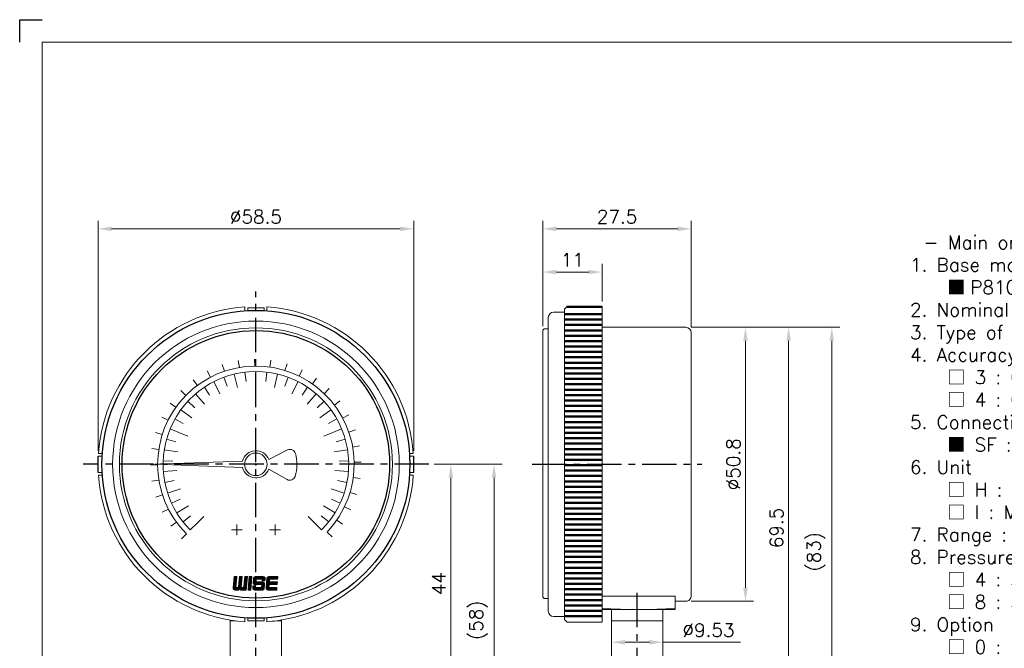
# Model space of a CAD drawing. Extents: x 14 to 311, y -13 to 197.
# Tile 2 of 3: x 14 to 196, y 81 to 197. Entities that reach past the tile are written whole.
import ezdxf

# ---------------------------------------------------------------- set-up
doc = ezdxf.new("R2010")
doc.units = 0
doc.header["$LTSCALE"] = 17
doc.header["$MEASUREMENT"] = 0
doc.header["$PDMODE"] = 1
doc.linetypes.add('CENTER', pattern=[2, 1.25, -0.25, 0.25, -0.25])
doc.linetypes.add('DASHEDX2', pattern=[1.5, 1, -0.5])
doc.layers.get('0').update_dxf_attribs({"linetype": 'DASHEDX2', "lineweight": 18})
doc.layers.get('DEFPOINTS').update_dxf_attribs({"linetype": 'CONTINUOUS', "lineweight": 18})
for name, color, linetype, lineweight in [('4', 4, 'CONTINUOUS', 30), ('DIM', 7, 'CONTINUOUS', 18), ('SS100', 7, 'CONTINUOUS', 18)]:
    doc.layers.add(name, color=color, linetype=linetype, lineweight=lineweight)
doc.styles.add('ROMANS', font='ROMANS.shx', dxfattribs={"bigfont": 'whgtxt.shx'})
doc.dimstyles.new('1', dxfattribs={"dimtxt": 2.5, "dimasz": 2.5, "dimexe": 1.5, "dimexo": 1, "dimgap": 1, "dimtad": 1, "dimdsep": 46, "dimtxsty": 'ROMANS', "dimcen": 2.5, "dimclrd": 7, "dimclre": 7, "dimclrt": 3, "dimadec": 1, "dimazin": 2, "dimtfac": 1, "dimtmove": 0, "dimatfit": 3, "dimfxl": 1, "dimlwd": 18, "dimlwe": 18, "dimarcsym": 0})

# ---------------------------------------------------------------- blocks, each defined once
blk = doc.blocks.new('11')
at = {"color": 0}
for p, q in [((100.95, 253.03), (100.74, 254.3)), ((103.75, 253.29), (103.74, 254.57)), ((106.55, 253.1), (106.74, 254.38)), ((98.23, 252.35), (97.82, 253.57)), ((109.3, 252.49), (109.68, 253.71)), ((111.91, 251.45), (112.47, 252.6)), ((93.26, 249.75), (92.5, 250.79)), ((95.64, 251.25), (95.05, 252.39)), ((114.32, 250.02), (115.06, 251.07)), ((116.49, 248.23), (117.38, 249.15)), ((91.14, 247.91), (90.23, 248.81)), ((89.33, 245.76), (88.29, 246.51)), ((118.35, 246.12), (119.38, 246.9)), ((87.88, 243.35), (86.73, 243.93)), ((119.86, 243.75), (121, 244.36)), ((86.82, 240.75), (85.6, 241.14)), ((120.99, 241.18), (122.2, 241.6)), ((86.18, 238.02), (84.91, 238.21)), ((121.69, 238.46), (122.96, 238.69)), ((85.98, 235.21), (84.69, 235.21)), ((121.97, 235.66), (123.26, 235.69)), ((121.81, 232.86), (123.08, 232.69)), ((86.21, 232.41), (84.94, 232.21)), ((86.87, 229.68), (85.65, 229.28)), ((121.22, 230.11), (122.45, 229.74)), ((120.2, 227.49), (121.36, 226.94)), ((87.95, 227.09), (86.81, 226.51)), ((89.42, 224.7), (88.38, 223.94)), ((118.79, 225.06), (119.85, 224.33)), ((91.25, 222.56), (90.34, 221.65)), ((117.02, 222.88), (117.95, 222))]:
    blk.add_line(p, q, dxfattribs=at)
blk.add_arc((103.98, 235.29), 18, 316.4299, 225, dxfattribs=at)
blk = doc.blocks.new('*D6')
at = {"layer": '4', "color": 7, "lineweight": 18, "transparency": 16777216}
for p, q in [((138.11, 140.4), (149.68, 140.4)), ((148.18, 137.9), (148.18, 92.1)), ((138.11, 89.6), (149.68, 89.6))]:
    blk.add_line(p, q, dxfattribs=at)
at = {"layer": '4', "color": 7, "lineweight": -3, "transparency": 16777216}
for points in [[(147.76, 137.9), (148.59, 137.9), (148.18, 140.4)], [(147.76, 92.1), (148.59, 92.1), (148.18, 89.6)]]:
    blk.add_solid(points, dxfattribs=at)
at = {"layer": 'DEFPOINTS', "color": 0, "lineweight": -3, "transparency": 16777216}
for p in [(137.11, 140.4), (137.11, 89.6), (148.18, 89.6)]:
    blk.add_point(p, dxfattribs=at)
at = {"layer": '4', "color": 3, "lineweight": -3, "transparency": 16777216, "insert": (145.93, 115), "char_height": 2.5, "attachment_point": 5, "rotation": 90, "style": 'ROMANS'}
blk.add_mtext('%%C50.8', dxfattribs=at)
blk = doc.blocks.new('*D7')
at = {"layer": '4', "color": 7, "lineweight": 18, "transparency": 16777216}
for p, q in [((138.11, 140.4), (157.68, 140.4)), ((156.18, 137.9), (156.18, 73.3)), ((133.11, 70.8), (157.68, 70.8))]:
    blk.add_line(p, q, dxfattribs=at)
at = {"layer": '4', "color": 7, "lineweight": -3, "transparency": 16777216}
for points in [[(155.76, 137.9), (156.59, 137.9), (156.18, 140.4)], [(155.76, 73.3), (156.59, 73.3), (156.18, 70.8)]]:
    blk.add_solid(points, dxfattribs=at)
at = {"layer": 'DEFPOINTS', "color": 0, "lineweight": -3, "transparency": 16777216}
for p in [(137.11, 140.4), (132.11, 70.8), (156.18, 70.8)]:
    blk.add_point(p, dxfattribs=at)
at = {"layer": '4', "color": 3, "lineweight": -3, "transparency": 16777216, "insert": (153.93, 103.2), "char_height": 2.5, "attachment_point": 5, "rotation": 90, "style": 'ROMANS'}
blk.add_mtext('69.5', dxfattribs=at)
blk = doc.blocks.new('*D8')
at = {"layer": '4', "color": 7, "lineweight": 18, "transparency": 16777216}
for p, q in [((110.61, 140.62), (110.61, 152.15)), ((121.61, 145.19), (121.61, 152.15)), ((113.11, 150.65), (119.11, 150.65))]:
    blk.add_line(p, q, dxfattribs=at)
at = {"layer": '4', "color": 7, "lineweight": -3, "transparency": 16777216}
for points in [[(113.11, 151.07), (113.11, 150.23), (110.61, 150.65)], [(119.11, 151.07), (119.11, 150.23), (121.61, 150.65)]]:
    blk.add_solid(points, dxfattribs=at)
at = {"layer": 'DEFPOINTS', "color": 0, "lineweight": -3, "transparency": 16777216}
for p in [(121.61, 150.65), (121.61, 144.19), (110.61, 139.62)]:
    blk.add_point(p, dxfattribs=at)
at = {"layer": '4', "color": 3, "lineweight": -3, "transparency": 16777216, "insert": (116.11, 152.9), "char_height": 2.5, "attachment_point": 5, "style": 'ROMANS'}
blk.add_mtext('11', dxfattribs=at)
blk = doc.blocks.new('*D9')
at = {"layer": '4', "color": 7, "lineweight": 18, "transparency": 16777216}
for p, q in [((110.61, 140.62), (110.61, 160.15)), ((138.11, 140.4), (138.11, 160.15)), ((113.11, 158.65), (135.61, 158.65))]:
    blk.add_line(p, q, dxfattribs=at)
at = {"layer": '4', "color": 7, "lineweight": -3, "transparency": 16777216}
for points in [[(113.11, 159.07), (113.11, 158.23), (110.61, 158.65)], [(135.61, 159.07), (135.61, 158.23), (138.11, 158.65)]]:
    blk.add_solid(points, dxfattribs=at)
at = {"layer": 'DEFPOINTS', "color": 0, "lineweight": -3, "transparency": 16777216}
for p in [(138.11, 158.65), (110.61, 139.62), (138.11, 139.4)]:
    blk.add_point(p, dxfattribs=at)
at = {"layer": '4', "color": 3, "lineweight": -3, "transparency": 16777216, "insert": (124.36, 160.9), "char_height": 2.5, "attachment_point": 5, "style": 'ROMANS'}
blk.add_mtext('27.5', dxfattribs=at)
blk = doc.blocks.new('*D10')
at = {"layer": '4', "color": 7, "lineweight": 18, "transparency": 16777216}
for p, q in [((90.45, 115), (95.06, 115)), ((93.56, 112.5), (93.56, 73.3)), ((62.41, 70.8), (95.06, 70.8))]:
    blk.add_line(p, q, dxfattribs=at)
at = {"layer": '4', "color": 7, "lineweight": -3, "transparency": 16777216}
for points in [[(93.15, 112.5), (93.98, 112.5), (93.56, 115)], [(93.15, 73.3), (93.98, 73.3), (93.56, 70.8)]]:
    blk.add_solid(points, dxfattribs=at)
at = {"layer": 'DEFPOINTS', "color": 0, "lineweight": -3, "transparency": 16777216}
for p in [(89.45, 115), (61.41, 70.8), (93.56, 70.8)]:
    blk.add_point(p, dxfattribs=at)
at = {"layer": '4', "color": 3, "lineweight": -3, "transparency": 16777216, "insert": (91.31, 92.9), "char_height": 2.5, "attachment_point": 5, "rotation": 90, "style": 'ROMANS'}
blk.add_mtext('44', dxfattribs=at)
blk = doc.blocks.new('*D11')
at = {"layer": '4', "color": 7, "lineweight": 18, "transparency": 16777216}
for p, q in [((28.16, 117.52), (28.16, 160.15)), ((86.66, 117.52), (86.66, 160.15)), ((30.66, 158.65), (84.16, 158.65))]:
    blk.add_line(p, q, dxfattribs=at)
at = {"layer": '4', "color": 7, "lineweight": -3, "transparency": 16777216}
for points in [[(30.66, 159.07), (30.66, 158.23), (28.16, 158.65)], [(84.16, 159.07), (84.16, 158.23), (86.66, 158.65)]]:
    blk.add_solid(points, dxfattribs=at)
at = {"layer": 'DEFPOINTS', "color": 0, "lineweight": -3, "transparency": 16777216}
for p in [(86.66, 158.65), (28.16, 116.52), (86.66, 116.52)]:
    blk.add_point(p, dxfattribs=at)
at = {"layer": '4', "color": 3, "lineweight": -3, "transparency": 16777216, "insert": (57.41, 160.9), "char_height": 2.5, "attachment_point": 5, "style": 'ROMANS'}
blk.add_mtext('%%C58.5', dxfattribs=at)
blk = doc.blocks.new('*D12')
at = {"layer": '4', "color": 7, "lineweight": 18, "transparency": 16777216}
for p, q in [((90.45, 115), (103.06, 115)), ((101.56, 112.5), (101.56, 59.7)), ((69.46, 57.2), (103.06, 57.2))]:
    blk.add_line(p, q, dxfattribs=at)
at = {"layer": '4', "color": 7, "lineweight": -3, "transparency": 16777216}
for points in [[(101.15, 112.5), (101.98, 112.5), (101.56, 115)], [(101.15, 59.7), (101.98, 59.7), (101.56, 57.2)]]:
    blk.add_solid(points, dxfattribs=at)
at = {"layer": 'DEFPOINTS', "color": 0, "lineweight": -3, "transparency": 16777216}
for p in [(89.45, 115), (68.46, 57.2), (101.56, 57.2)]:
    blk.add_point(p, dxfattribs=at)
at = {"layer": '4', "color": 3, "lineweight": -3, "transparency": 16777216, "insert": (98.66, 86.1), "char_height": 2.5, "attachment_point": 5, "rotation": 90, "style": 'ROMANS'}
blk.add_mtext('(58)', dxfattribs=at)
blk = doc.blocks.new('*D13')
at = {"layer": '4', "color": 7, "lineweight": 18, "transparency": 16777216}
for p, q in [((138.11, 140.4), (165.68, 140.4)), ((164.18, 137.9), (164.18, 59.7)), ((140.16, 57.2), (165.68, 57.2))]:
    blk.add_line(p, q, dxfattribs=at)
at = {"layer": '4', "color": 7, "lineweight": -3, "transparency": 16777216}
for points in [[(163.76, 137.9), (164.59, 137.9), (164.18, 140.4)], [(163.76, 59.7), (164.59, 59.7), (164.18, 57.2)]]:
    blk.add_solid(points, dxfattribs=at)
at = {"layer": 'DEFPOINTS', "color": 0, "lineweight": -3, "transparency": 16777216}
for p in [(137.11, 140.4), (139.16, 57.2), (164.18, 57.2)]:
    blk.add_point(p, dxfattribs=at)
at = {"layer": '4', "color": 3, "lineweight": -3, "transparency": 16777216, "insert": (161.27, 98.8), "char_height": 2.5, "attachment_point": 5, "rotation": 90, "style": 'ROMANS'}
blk.add_mtext('(83)', dxfattribs=at)
blk = doc.blocks.new('*D14')
at = {"layer": '4', "color": 7, "lineweight": 18, "transparency": 16777216}
for p, q in [((123.34, 81.94), (123.34, 83.51)), ((132.87, 81.94), (132.87, 83.51)), ((125.84, 82.01), (130.37, 82.01)), ((132.87, 82.01), (147.26, 82.01))]:
    blk.add_line(p, q, dxfattribs=at)
at = {"layer": '4', "color": 7, "lineweight": -3, "transparency": 16777216}
for points in [[(125.84, 82.43), (125.84, 81.59), (123.34, 82.01)], [(130.37, 82.43), (130.37, 81.59), (132.87, 82.01)]]:
    blk.add_solid(points, dxfattribs=at)
at = {"layer": 'DEFPOINTS', "color": 0, "lineweight": -3, "transparency": 16777216}
for p in [(123.34, 80.94), (132.87, 82.01), (132.87, 80.94)]:
    blk.add_point(p, dxfattribs=at)
at = {"layer": '4', "color": 3, "lineweight": -3, "transparency": 16777216, "insert": (141.32, 84.26), "char_height": 2.5, "attachment_point": 5, "style": 'ROMANS'}
blk.add_mtext('%%C9.53', dxfattribs=at)

msp = doc.modelspace()

# ---------------------------------------------------------------- linework, layer by layer
at = {"color": 4, "linetype": 'Continuous'}
for p, q in [((17.787, -8.397), (17.787, 193.266)), ((306.45, 193.266), (17.787, 193.266)), ((135.11, 90.574), (135.11, 88.074))]:
    msp.add_line(p, q, dxfattribs=at)
at = {"color": 4, "linetype": 'ByBlock'}
for p, q in [((121.61, 90.574), (135.11, 90.574)), ((132.875, 85.997), (123.345, 85.997))]:
    msp.add_line(p, q, dxfattribs=at)
at = {"color": 4}
for p, q in [((135.11, 88.074), (121.61, 88.074)), ((123.345, 88.074), (123.345, 85.997)), ((132.875, 85.997), (132.875, 88.074))]:
    msp.add_line(p, q, dxfattribs=at)
at = {"color": 4, "linetype": 'Continuous'}
msp.add_arc((128.11, 188.074), 100, 266.27315, 274.01399, dxfattribs=at)
at = {"layer": '4', "color": 1}
for p, q in [((13.619, 197.434), (17.787, 197.434)), ((13.619, 193.266), (13.619, 197.434))]:
    msp.add_line(p, q, dxfattribs=at)
at = {"layer": '4', "lineweight": -3}
for p, q in [((28.16, 113.48), (28.16, 116.515)), ((86.66, 113.48), (86.66, 116.515))]:
    msp.add_line(p, q, dxfattribs=at)
at = {"layer": '4', "color": 7}
for radius in [28.542, 24.797]:
    msp.add_circle((57.41, 114.998), radius, dxfattribs=at)
at = {"layer": 'DIM', "color": 4}
for p, q in [((115.11, 144.248), (114.61, 143.748)), ((121.61, 144.248), (115.11, 144.248)), ((121.61, 85.748), (121.61, 144.248)), ((114.61, 143.202), (112.61, 143.202)), ((114.61, 143.748), (114.61, 86.248)), ((111.61, 87.798), (111.61, 142.198)), ((111.61, 139.998), (111.61, 142.198)), ((110.86, 140.123), (110.61, 139.873)), ((110.61, 139.623), (110.61, 139.873)), ((110.61, 139.623), (110.61, 90.373)), ((110.86, 140.123), (111.61, 140.123)), ((137.11, 140.398), (121.61, 140.398)), ((138.11, 90.597), (138.11, 139.398)), ((110.86, 90.123), (110.61, 90.373)), ((110.86, 90.123), (111.61, 90.123)), ((137.11, 89.598), (135.11, 89.598)), ((52.645, 86.139), (52.645, 75.796)), ((53.594, 85.998), (52.645, 85.998)), ((62.175, 85.998), (61.226, 85.998)), ((62.175, 86.139), (62.175, 75.796)), ((114.61, 86.798), (112.61, 86.798)), ((115.11, 85.748), (114.61, 86.248)), ((123.345, 86.088), (123.345, 75.796)), ((132.875, 86.088), (132.875, 75.796)), ((115.11, 85.748), (121.61, 85.748))]:
    msp.add_line(p, q, dxfattribs=at)
for centre, start, end in [((112.61, 142.198), 90, 180), ((137.11, 139.398), 0, 90), ((137.11, 90.597), 269.98678, 0.01322), ((112.61, 87.798), 180, 270)]:
    msp.add_arc(centre, 1, start, end, dxfattribs=at)
at = {"layer": 'SS100', "color": 1, "linetype": 'CENTER', "lineweight": -2, "ltscale": 0.3}
for p, q in [((57.41, 54.198), (57.41, 147.041)), ((89.454, 114.998), (25.367, 114.998)), ((108.61, 114.998), (140.11, 114.998)), ((128.11, 54.198), (128.11, 92.498))]:
    msp.add_line(p, q, dxfattribs=at)
at = {"layer": 'SS100', "color": 4, "linetype": 'Continuous'}
for p, q in [((55.387, 143.499), (55.387, 144.178)), ((58.928, 144.005), (55.893, 144.005)), ((55.893, 144.005), (55.893, 143.499)), ((58.928, 144.005), (58.928, 143.499)), ((59.434, 143.499), (59.434, 144.178)), ((28.909, 117.021), (28.23, 117.021)), ((59.783, 115.876), (63.288, 117.663)), ((85.912, 117.021), (86.59, 117.021)), ((28.16, 116.515), (28.909, 116.515)), ((38.686, 114.998), (54.945, 115.565)), ((86.66, 116.515), (85.912, 116.515)), ((28.16, 113.48), (28.909, 113.48)), ((38.686, 114.998), (54.945, 114.43)), ((59.783, 114.12), (63.195, 112.177)), ((86.66, 113.48), (85.912, 113.48)), ((28.909, 112.974), (28.23, 112.974)), ((85.912, 112.974), (86.59, 112.974)), ((54.88, 102.852), (52.856, 102.852)), ((53.868, 101.84), (53.868, 103.865)), ((61.965, 102.852), (59.941, 102.852)), ((60.953, 101.84), (60.953, 103.865)), ((55.387, 86.497), (55.387, 85.818)), ((55.893, 85.991), (55.893, 86.497)), ((58.928, 85.991), (55.893, 85.991)), ((58.928, 85.991), (58.928, 86.497)), ((59.434, 86.497), (59.434, 85.818)), ((62.233, 86.148), (61.301, 86.008))]:
    msp.add_line(p, q, dxfattribs=at)
at = {"layer": 'SS100', "linetype": 'Continuous', "lineweight": 50}
for p, q in [((114.61, 142.838), (121.61, 142.838)), ((115.05, 144.188), (121.61, 144.188)), ((114.61, 141.838), (121.61, 141.838)), ((114.61, 140.838), (121.61, 140.838)), ((114.61, 139.838), (121.61, 139.838)), ((114.61, 138.838), (121.61, 138.838)), ((114.61, 137.838), (121.61, 137.838)), ((114.61, 136.838), (121.61, 136.838)), ((114.61, 135.838), (121.61, 135.838)), ((114.61, 134.838), (121.61, 134.838)), ((114.61, 133.838), (121.61, 133.838)), ((114.61, 132.838), (121.61, 132.838)), ((114.61, 131.838), (121.61, 131.838)), ((114.61, 130.838), (121.61, 130.838)), ((114.61, 129.838), (121.61, 129.838)), ((114.61, 128.838), (121.61, 128.838)), ((114.61, 127.838), (121.61, 127.838)), ((114.61, 126.838), (121.61, 126.838)), ((114.61, 125.838), (121.61, 125.838)), ((114.61, 124.838), (121.61, 124.838)), ((114.61, 123.838), (121.61, 123.838)), ((114.61, 122.838), (121.61, 122.838)), ((114.61, 121.838), (121.61, 121.838)), ((114.61, 120.838), (121.61, 120.838)), ((114.61, 119.838), (121.61, 119.838)), ((114.61, 118.838), (121.61, 118.838)), ((114.61, 117.838), (121.61, 117.838)), ((114.61, 116.838), (121.61, 116.838)), ((114.61, 115.838), (121.61, 115.838)), ((114.61, 114.838), (121.61, 114.838)), ((114.61, 113.838), (121.61, 113.838)), ((114.61, 112.838), (121.61, 112.838)), ((114.61, 111.838), (121.61, 111.838)), ((114.61, 110.838), (121.61, 110.838)), ((114.61, 109.838), (121.61, 109.838)), ((114.61, 108.838), (121.61, 108.838)), ((114.61, 107.838), (121.61, 107.838)), ((114.61, 106.838), (121.61, 106.838)), ((114.61, 105.838), (121.61, 105.838)), ((114.61, 104.838), (121.61, 104.838)), ((114.61, 103.838), (121.61, 103.838)), ((114.61, 102.838), (121.61, 102.838)), ((114.61, 101.838), (121.61, 101.838)), ((114.61, 100.838), (121.61, 100.838)), ((114.61, 99.838), (121.61, 99.838)), ((114.61, 98.838), (121.61, 98.838)), ((114.61, 97.838), (121.61, 97.838)), ((114.61, 96.838), (121.61, 96.838)), ((114.61, 95.838), (121.61, 95.838)), ((114.61, 94.838), (121.61, 94.838)), ((114.61, 93.838), (121.61, 93.838)), ((114.61, 92.838), (121.61, 92.838)), ((114.61, 91.838), (121.61, 91.838)), ((114.61, 90.838), (121.61, 90.838)), ((114.61, 89.838), (121.61, 89.838)), ((114.61, 88.838), (121.61, 88.838)), ((114.61, 87.838), (121.61, 87.838)), ((114.61, 86.838), (121.61, 86.838))]:
    msp.add_line(p, q, dxfattribs=at)
at = {"layer": 'SS100', "color": 7, "linetype": 'Continuous'}
for p, q in [((53.394, 131.728), (53.984, 129.268)), ((55.388, 132.084), (55.596, 130.325)), ((57.41, 132.204), (57.41, 130.432)), ((59.433, 132.084), (59.225, 130.325)), ((61.427, 131.728), (60.836, 129.268)), ((49.599, 130.328), (50.748, 128.074)), ((51.455, 131.14), (52.068, 129.478)), ((57.41, 130.432), (57.41, 128.661)), ((63.366, 131.14), (62.753, 129.478)), ((65.222, 130.328), (64.073, 128.074)), ((46.236, 128.081), (47.879, 126.157)), ((47.851, 129.304), (48.835, 127.831)), ((66.969, 129.304), (65.985, 127.831)), ((68.585, 128.081), (66.941, 126.157)), ((44.776, 126.677), (46.076, 125.475)), ((70.045, 126.677), (68.744, 125.475)), ((43.491, 125.111), (45.538, 123.624)), ((71.33, 125.111), (69.283, 123.624)), ((42.398, 123.405), (43.944, 122.539)), ((72.422, 123.405), (70.877, 122.539)), ((41.514, 121.582), (43.151, 120.904)), ((43.151, 120.904), (44.787, 120.227)), ((71.67, 120.904), (70.034, 120.227)), ((73.307, 121.582), (71.67, 120.904)), ((40.851, 119.668), (42.555, 119.187)), ((73.97, 119.668), (72.266, 119.187)), ((40.416, 117.689), (42.915, 117.293)), ((74.404, 117.689), (71.905, 117.293)), ((40.218, 115.673), (41.988, 115.604)), ((74.603, 115.673), (72.833, 115.604)), ((40.258, 113.648), (42.78, 113.846)), ((74.563, 113.648), (72.041, 113.846)), ((40.535, 111.641), (42.272, 111.987)), ((74.286, 111.641), (72.549, 111.987)), ((41.047, 109.681), (43.453, 110.463)), ((73.774, 109.681), (71.368, 110.463)), ((41.785, 107.794), (43.393, 108.536)), ((73.036, 107.794), (71.427, 108.536)), ((42.74, 106.008), (44.897, 107.33)), ((72.081, 106.008), (69.923, 107.33)), ((43.898, 104.346), (45.289, 105.442)), ((45.244, 102.831), (46.496, 104.084)), ((46.496, 104.084), (47.749, 105.336)), ((68.324, 104.084), (67.072, 105.336)), ((69.577, 102.831), (68.324, 104.084)), ((70.922, 104.346), (69.532, 105.442))]:
    msp.add_line(p, q, dxfattribs=at)
at = {"layer": 'SS100', "color": 10, "linetype": 'Continuous'}
for p, q in [((53.382, 94.19), (53.195, 92.048)), ((53.248, 92.654), (53.799, 93.205)), ((53.262, 92.811), (53.813, 93.362)), ((53.275, 92.968), (53.826, 93.519)), ((53.289, 93.125), (53.84, 93.676)), ((53.303, 93.282), (53.854, 93.833)), ((53.316, 93.438), (53.868, 93.99)), ((53.33, 93.595), (53.881, 94.146)), ((53.344, 93.752), (53.781, 94.19)), ((53.358, 93.909), (53.638, 94.19)), ((53.371, 94.066), (53.495, 94.19)), ((53.382, 94.19), (53.885, 94.19)), ((53.885, 94.19), (53.718, 92.276)), ((54.357, 94.19), (54.189, 92.262)), ((54.221, 92.625), (54.772, 93.176)), ((54.234, 92.782), (54.785, 93.333)), ((54.248, 92.939), (54.799, 93.49)), ((54.262, 93.096), (54.813, 93.647)), ((54.275, 93.252), (54.827, 93.804)), ((54.289, 93.409), (54.84, 93.96)), ((54.303, 93.566), (54.854, 94.117)), ((54.317, 93.723), (54.783, 94.19)), ((54.33, 93.88), (54.64, 94.19)), ((54.344, 94.037), (54.497, 94.19)), ((54.357, 94.19), (54.86, 94.19)), ((54.86, 94.19), (54.693, 92.276)), ((55.332, 94.19), (55.163, 92.262)), ((55.193, 92.595), (55.744, 93.146)), ((55.206, 92.752), (55.757, 93.303)), ((55.22, 92.909), (55.771, 93.46)), ((55.234, 93.066), (55.785, 93.617)), ((55.247, 93.222), (55.799, 93.774)), ((55.261, 93.379), (55.812, 93.93)), ((55.275, 93.536), (55.826, 94.087)), ((55.289, 93.693), (55.785, 94.19)), ((55.302, 93.85), (55.642, 94.19)), ((55.316, 94.007), (55.499, 94.19)), ((55.33, 94.164), (55.356, 94.19)), ((55.332, 94.19), (55.835, 94.19)), ((55.835, 94.19), (55.616, 91.685)), ((56.169, 94.19), (55.95, 91.685)), ((56.027, 92.571), (56.578, 93.122)), ((56.041, 92.728), (56.592, 93.279)), ((56.055, 92.885), (56.606, 93.436)), ((56.068, 93.042), (56.62, 93.593)), ((56.082, 93.198), (56.633, 93.75)), ((56.096, 93.355), (56.647, 93.906)), ((56.11, 93.512), (56.661, 94.063)), ((56.123, 93.669), (56.644, 94.19)), ((56.137, 93.826), (56.501, 94.19)), ((56.151, 93.983), (56.358, 94.19)), ((56.165, 94.14), (56.215, 94.19)), ((56.169, 94.19), (56.672, 94.19)), ((56.169, 94.19), (56.672, 94.19)), ((56.672, 94.19), (56.453, 91.685)), ((56.905, 93.019), (57.454, 93.569)), ((56.979, 93.885), (56.906, 93.05)), ((56.917, 93.174), (57.932, 94.19)), ((56.928, 92.899), (57.441, 93.412)), ((56.931, 93.331), (57.789, 94.19)), ((56.944, 93.488), (57.646, 94.19)), ((56.958, 93.645), (57.503, 94.19)), ((56.972, 93.802), (57.36, 94.19)), ((56.981, 92.809), (57.43, 93.258)), ((56.999, 93.972), (57.196, 94.169)), ((57.056, 92.741), (57.503, 93.188)), ((57.155, 92.697), (57.646, 93.188)), ((57.288, 92.687), (57.789, 93.188)), ((57.312, 94.19), (58.782, 94.19)), ((57.458, 93.612), (57.429, 93.278)), ((57.431, 92.687), (57.932, 93.188)), ((57.512, 93.188), (58.695, 93.188)), ((57.541, 93.689), (58.509, 93.689)), ((57.574, 93.689), (58.075, 94.19)), ((57.574, 92.687), (58.075, 93.188)), ((57.717, 93.689), (58.218, 94.19)), ((57.717, 92.687), (58.218, 93.188)), ((57.861, 93.689), (58.362, 94.19)), ((57.861, 92.687), (58.362, 93.188)), ((58.004, 93.689), (58.505, 94.19)), ((58.004, 92.687), (58.505, 93.188)), ((58.147, 93.689), (58.648, 94.19)), ((58.147, 92.687), (58.648, 93.188)), ((58.29, 93.689), (58.791, 94.189)), ((58.29, 92.687), (58.78, 93.177)), ((58.432, 92.686), (58.879, 93.132)), ((58.433, 93.689), (58.909, 94.165)), ((58.559, 93.672), (58.998, 94.111)), ((58.592, 93.598), (58.575, 93.405)), ((58.575, 93.405), (59.078, 93.405)), ((58.579, 93.405), (59.107, 93.933)), ((58.589, 93.558), (59.065, 94.034)), ((58.722, 93.405), (59.112, 93.795)), ((58.865, 93.405), (59.099, 93.639)), ((59.009, 93.405), (59.085, 93.482)), ((59.115, 93.826), (59.078, 93.405)), ((59.454, 93.885), (59.294, 92.048)), ((59.3, 92.122), (60.365, 93.188)), ((59.314, 92.279), (60.222, 93.188)), ((59.328, 92.436), (60.079, 93.188)), ((59.341, 92.593), (59.947, 93.198)), ((59.355, 92.75), (59.906, 93.301)), ((59.369, 92.907), (59.92, 93.458)), ((59.382, 93.063), (59.934, 93.615)), ((59.396, 93.22), (60.365, 94.19)), ((59.41, 93.377), (60.222, 94.19)), ((59.424, 93.534), (60.079, 94.19)), ((59.437, 93.691), (59.936, 94.19)), ((59.451, 93.848), (59.793, 94.19)), ((59.535, 94.075), (59.567, 94.107)), ((59.787, 94.19), (61.485, 94.19)), ((59.933, 93.612), (59.904, 93.278)), ((59.987, 93.188), (61.397, 93.188)), ((60.007, 93.688), (60.509, 94.19)), ((60.008, 92.687), (60.509, 93.188)), ((60.017, 93.689), (61.441, 93.689)), ((60.151, 93.689), (60.652, 94.19)), ((60.151, 92.687), (60.652, 93.188)), ((60.294, 93.689), (60.795, 94.19)), ((60.294, 92.687), (60.795, 93.188)), ((60.437, 93.689), (60.938, 94.19)), ((60.437, 92.687), (60.938, 93.188)), ((60.58, 93.689), (61.081, 94.19)), ((60.58, 92.687), (61.081, 93.188)), ((60.723, 93.689), (61.224, 94.19)), ((60.723, 92.687), (61.224, 93.188)), ((60.866, 93.689), (61.367, 94.19)), ((60.866, 92.687), (61.367, 93.188)), ((61.01, 93.689), (61.482, 94.162)), ((61.153, 93.689), (61.469, 94.005)), ((61.296, 93.689), (61.455, 93.848)), ((61.397, 93.188), (61.353, 92.687)), ((61.439, 93.689), (61.441, 93.691)), ((61.485, 94.19), (61.441, 93.689)), ((53.194, 92.027), (53.744, 92.578)), ((53.207, 92.184), (53.758, 92.735)), ((53.214, 91.904), (53.73, 92.421)), ((53.22, 92.34), (53.771, 92.892)), ((53.234, 92.497), (53.785, 93.048)), ((53.265, 91.812), (53.717, 92.265)), ((53.339, 91.743), (53.783, 92.188)), ((53.436, 91.697), (53.924, 92.186)), ((53.527, 91.685), (54.156, 91.685)), ((53.566, 91.685), (54.067, 92.186)), ((53.71, 91.685), (54.731, 92.706)), ((53.801, 92.186), (54.106, 92.186)), ((53.853, 91.685), (54.717, 92.549)), ((53.996, 91.685), (54.703, 92.392)), ((54.139, 91.685), (54.697, 92.243)), ((54.156, 91.685), (54.403, 91.911)), ((54.193, 92.311), (54.744, 92.862)), ((54.207, 92.468), (54.758, 93.019)), ((54.403, 91.911), (54.611, 91.685)), ((54.454, 91.856), (54.783, 92.186)), ((54.522, 91.781), (54.926, 92.186)), ((54.591, 91.707), (55.069, 92.186)), ((54.611, 91.685), (55.616, 91.685)), ((54.712, 91.685), (55.702, 92.676)), ((54.776, 92.186), (55.08, 92.186)), ((54.855, 91.685), (55.689, 92.519)), ((54.998, 91.685), (55.675, 92.362)), ((55.141, 91.685), (55.661, 92.205)), ((55.165, 92.281), (55.716, 92.832)), ((55.179, 92.438), (55.73, 92.989)), ((55.284, 91.685), (55.648, 92.048)), ((55.427, 91.685), (55.634, 91.891)), ((55.57, 91.685), (55.62, 91.734)), ((55.95, 91.685), (56.453, 91.685)), ((55.959, 91.787), (56.51, 92.338)), ((55.972, 91.944), (56.524, 92.495)), ((55.986, 92.1), (56.537, 92.652)), ((56, 92.257), (56.551, 92.808)), ((56, 91.685), (56.496, 92.181)), ((56.014, 92.414), (56.565, 92.965)), ((56.143, 91.685), (56.482, 92.024)), ((56.286, 91.685), (56.469, 91.867)), ((56.429, 91.685), (56.455, 91.71)), ((56.855, 92.469), (56.818, 92.048)), ((56.821, 92.076), (57.214, 92.469)), ((56.827, 91.939), (57.357, 92.469)), ((56.835, 92.233), (57.07, 92.469)), ((56.848, 92.39), (56.927, 92.469)), ((56.855, 92.469), (57.363, 92.469)), ((56.87, 91.839), (57.345, 92.314)), ((56.937, 91.763), (57.375, 92.202)), ((57.026, 91.709), (57.503, 92.186)), ((57.145, 91.685), (57.646, 92.186)), ((57.151, 91.685), (58.622, 91.685)), ((57.239, 92.687), (58.421, 92.687)), ((57.288, 91.685), (57.789, 92.186)), ((57.358, 92.469), (57.341, 92.276)), ((57.425, 92.186), (58.392, 92.186)), ((57.431, 91.685), (57.932, 92.186)), ((57.574, 91.685), (58.075, 92.186)), ((57.717, 91.685), (58.218, 92.186)), ((57.86, 91.685), (58.361, 92.186)), ((58.004, 91.685), (59.016, 92.697)), ((58.147, 91.685), (59.003, 92.541)), ((58.29, 91.685), (58.989, 92.384)), ((58.433, 91.685), (58.975, 92.227)), ((58.505, 92.596), (58.475, 92.262)), ((58.479, 92.303), (59.029, 92.853)), ((58.493, 92.46), (59.006, 92.974)), ((58.504, 92.615), (58.954, 93.064)), ((58.576, 91.685), (58.962, 92.07)), ((58.741, 91.707), (58.934, 91.899)), ((59.028, 92.825), (58.954, 91.99)), ((59.295, 91.974), (59.838, 92.517)), ((59.33, 91.865), (59.824, 92.36)), ((59.39, 91.783), (59.83, 92.223)), ((59.472, 91.722), (59.936, 92.186)), ((59.581, 91.688), (60.079, 92.186)), ((59.626, 91.685), (61.266, 91.685)), ((59.721, 91.685), (60.222, 92.186)), ((59.846, 92.61), (59.816, 92.276)), ((59.864, 91.685), (60.365, 92.186)), ((59.9, 92.186), (61.31, 92.186)), ((59.929, 92.687), (61.353, 92.687)), ((60.007, 91.685), (60.508, 92.186)), ((60.151, 91.685), (60.652, 92.186)), ((60.294, 91.685), (60.795, 92.186)), ((60.437, 91.685), (60.938, 92.186)), ((60.58, 91.685), (61.081, 92.186)), ((60.723, 91.685), (61.224, 92.186)), ((60.866, 91.685), (61.304, 92.122)), ((61.009, 92.687), (61.386, 93.064)), ((61.009, 91.685), (61.29, 91.966)), ((61.153, 92.687), (61.373, 92.907)), ((61.153, 91.685), (61.277, 91.809)), ((61.31, 92.186), (61.266, 91.685)), ((61.296, 92.687), (61.359, 92.75))]:
    msp.add_line(p, q, dxfattribs=at)
at = {"layer": 'SS100', "color": 4, "linetype": 'Continuous'}
for radius in [26.568, 25.303, 25.303, 2.094, 0.155]:
    msp.add_circle((57.41, 114.998), radius, dxfattribs=at)
for centre, radius, start, end in [((57.41, 114.998), 29.25, 93.96722, 176.03278), ((57.41, 114.998), 29.25, 3.96722, 86.03278), ((57.41, 114.998), 2.53, 20.30622, 167.03338), ((63.748, 116.762), 1.012, 15.55155, 117.01838), ((57.41, 114.998), 7.591, 342.83919, 15.55155), ((57.41, 114.998), 2.53, 192.96662, 339.69378), ((57.41, 114.998), 29.25, 183.96722, 266.03278), ((57.41, 114.998), 29.25, 279.4902, 356.03278), ((63.696, 113.057), 1.012, 240.34654, 342.83919), ((57.41, 114.998), 29.25, 273.96722, 277.6446)]:
    msp.add_arc(centre, radius, start, end, dxfattribs=at)
at = {"layer": 'SS100', "color": 7, "linetype": 'Continuous'}
msp.add_arc((57.41, 114.998), 17.206, 315, 225, dxfattribs=at)
at = {"layer": 'SS100', "color": 10, "linetype": 'Continuous'}
for centre, radius, start, end in [((57.312, 93.856), 0.334, 90, 175), ((57.512, 93.271), 0.0835, 175, 270), ((57.541, 93.605), 0.0835, 90, 175), ((58.509, 93.605), 0.0835, 355, 90), ((58.695, 92.854), 0.334, 355, 90), ((58.782, 93.856), 0.334, 355, 90), ((59.787, 93.856), 0.334, 90, 175), ((59.987, 93.271), 0.0835, 175, 270), ((60.017, 93.605), 0.0835, 90, 175), ((53.527, 92.019), 0.334, 175, 270), ((53.801, 92.269), 0.0835, 175, 270), ((54.106, 92.269), 0.0835, 270, 355), ((54.776, 92.269), 0.0835, 175, 270), ((55.08, 92.269), 0.0835, 270, 355), ((57.151, 92.019), 0.334, 175, 270), ((57.239, 93.021), 0.334, 175, 270), ((57.425, 92.269), 0.0835, 175, 270), ((58.392, 92.269), 0.0835, 270, 355), ((58.421, 92.603), 0.0835, 355, 90), ((58.622, 92.019), 0.334, 270, 355), ((59.626, 92.019), 0.334, 175, 270), ((59.9, 92.269), 0.0835, 175, 270), ((59.929, 92.603), 0.0835, 90, 175)]:
    msp.add_arc(centre, radius, start, end, dxfattribs=at)

# ---------------------------------------------------------------- block references
at = {"layer": 'SS100', "color": 4, "linetype": 'Continuous', "xscale": 1.012110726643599, "yscale": 1.012110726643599, "zscale": 1.012110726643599}
msp.add_blockref('11', (-47.825, -123.141), dxfattribs=at)

# ---------------------------------------------------------------- texts
at = {"color": 4, "insert": (178.676, 157.399), "char_height": 2.5, "attachment_point": 1, "style": 'ROMANS'}
msp.add_mtext_dynamic_auto_height_columns('\\pi2.5;{\\C3;- Main order -\\P\\pi0;1. Base model \\P    \\fGulim|b0|i0|c129|p50;■ \\Fromans,whgtxt|c129;P810 (Ultra high purity gauge, 316L, EP grade)\\P2. Nominal diameter : \\fGulim|b0|i0|c129|p50;■\\Fromans,whgtxt|c129; 1 : 50 mm (2") \\P3. Type of mounting : \\fGulim|b0|i0|c129|p50;■\\Fromans,whgtxt|c129; A : Low mount (LM)\\P4. Accuracy\\P    \\fGulim|b0|i0|c129|p50;□\\Fromans,whgtxt|c129; 3 : Grade A\\P    \\fGulim|b0|i0|c129|p50;□\\Fromans,whgtxt|c129; 4 : Grade B \\P5. Connection type \\P    \\fGulim|b0|i0|c129|p50;■\\Fromans,whgtxt|c129; SF : Swivel female face seal (9/16"-18 UNF)\\P6. Unit\\P    \\fGulim|b0|i0|c129|p50;□\\Fromans,whgtxt|c129; H : bar\\P    \\fGulim|b0|i0|c129|p50;□\\Fromans,whgtxt|c129; I : MPa \\P7. Range : \\fGulim|b0|i0|c129|p50;■\\Fromans,whgtxt|c129; XXX : Refer to pressure range table\\P8. Pressure connection material and dial color\\P    \\fGulim|b0|i0|c129|p50;□\\Fromans,whgtxt|c129; 4 : 316L SS and 2 colors\\P    \\fGulim|b0|i0|c129|p50;□\\Fromans,whgtxt|c129; 8 : 316L SS and 3 colors \\P9. Option\\P    \\fGulim|b0|i0|c129|p50;□\\Fromans,whgtxt|c129; 0 : None\\P    \\fGulim|b0|i0|c129|p50;□\\Fromans,whgtxt|c129; 1 : Accessories }', width=154.05447, gutter_width=0, height=87.704, count=1, dxfattribs=at)

# ---------------------------------------------------------------- dimensions: what is measured, and where the dimension line sits
at = {"layer": '4', "lineweight": -3}
for base, p1, p2, picture, middle in [((86.66, 158.65), (28.16, 116.515), (86.66, 116.515), '*D11', (57.41, 160.9)), ((132.875, 82.009), (123.345, 80.942), (132.875, 80.942), '*D14', (141.315, 84.259))]:
    dim = msp.add_linear_dim(base=base, p1=p1, p2=p2, text='%%C<>', dimstyle='1', dxfattribs=at)
    dim.commit()
    dim.dimension.update_dxf_attribs({"geometry": picture, "text_midpoint": middle})
dim = msp.add_linear_dim(base=(138.11, 158.65), p1=(110.61, 139.623), p2=(138.11, 139.398), dimstyle='1', override={"dimtmove": 0}, dxfattribs=at)
dim.commit()
dim.dimension.update_dxf_attribs({"geometry": '*D9', "text_midpoint": (124.36, 158.65), "dimtype": 160})
dim = msp.add_linear_dim(base=(121.61, 150.65), p1=(110.61, 139.623), p2=(121.61, 144.188), dimstyle='1', override={"dimtmove": 0}, dxfattribs=at)
dim.commit()
dim.dimension.update_dxf_attribs({"geometry": '*D8', "text_midpoint": (116.11, 152.9)})
for base, p1, p2, text, override, picture, middle in [((156.177, 70.797), (137.11, 140.398), (132.11, 70.797), '69.5', {"dimtmove": 0}, '*D7', (156.177, 103.198)), ((164.177, 57.198), (137.11, 140.398), (139.16, 57.198), '(<>)', {"dimdec": 0}, '*D13', (164.177, 98.798)), ((101.564, 57.198), (89.454, 114.998), (68.46, 57.198), '(<>)', {"dimdec": 0, "dimtmove": 0}, '*D12', (101.564, 86.098))]:
    dim = msp.add_linear_dim(base=base, p1=p1, p2=p2, angle=90, text=text, dimstyle='1', override=override, dxfattribs=at)
    dim.commit()
    dim.dimension.update_dxf_attribs({"geometry": picture, "text_midpoint": middle, "dimtype": 160})
dim = msp.add_linear_dim(base=(148.177, 89.598), p1=(137.11, 140.398), p2=(137.11, 89.598), angle=90, text='%%C<>', dimstyle='1', override={"dimtmove": 0}, dxfattribs=at)
dim.commit()
dim.dimension.update_dxf_attribs({"geometry": '*D6', "text_midpoint": (145.927, 114.998)})
dim = msp.add_linear_dim(base=(93.564, 70.798), p1=(89.454, 114.998), p2=(61.41, 70.798), angle=90, dimstyle='1', override={"dimdec": 0, "dimtmove": 0}, dxfattribs=at)
dim.commit()
dim.dimension.update_dxf_attribs({"geometry": '*D10', "text_midpoint": (91.314, 92.898)})

doc.saveas('drawing.dxf')
